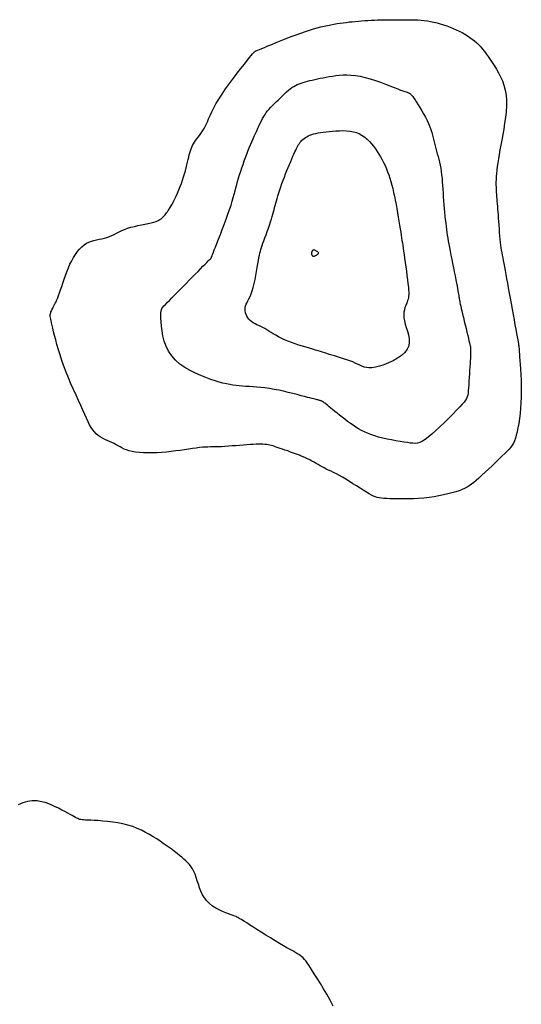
# Model space of a CAD drawing. Header units: millimetres. Extents: x 32690613 to 32693367, y 5343692 to 5344708.
# Tile 40 of 256: x 32692336 to 32692346, y 5343768 to 5343787. Entities that reach past the tile are written whole.
import ezdxf

# ---------------------------------------------------------------- set-up
doc = ezdxf.new("R2010")
doc.units = ezdxf.units.MM
doc.header["$LTSCALE"] = 20
for name, color, linetype in [('02-DGM_HL_495.00', 142, 'Continuous'), ('02-DGM_HL_495.50', 152, 'Continuous'), ('02-DGM_HL_496.00', 162, 'Continuous'), ('02-DGM_HL_496.50', 172, 'Continuous')]:
    doc.layers.add(name, color=color, linetype=linetype)

msp = doc.modelspace()

# ---------------------------------------------------------------- linework, layer by layer
at = {"layer": '02-DGM_HL_495.00', "elevation": 495, "flags": 128}
msp.add_lwpolyline([(32692339.284, 5343778.702), (32692339.219, 5343778.694), (32692339.148, 5343778.684), (32692339.072, 5343778.673), (32692338.992, 5343778.661), (32692338.908, 5343778.648), (32692338.821, 5343778.636), (32692338.732, 5343778.625), (32692338.641, 5343778.616), (32692338.548, 5343778.609), (32692338.455, 5343778.603), (32692338.364, 5343778.601), (32692338.275, 5343778.6), (32692338.189, 5343778.603), (32692338.109, 5343778.608), (32692338.034, 5343778.615), (32692337.967, 5343778.626), (32692337.908, 5343778.64), (32692337.857, 5343778.656), (32692337.81, 5343778.675), (32692337.768, 5343778.695), (32692337.729, 5343778.716), (32692337.691, 5343778.737), (32692337.653, 5343778.759), (32692337.613, 5343778.78), (32692337.571, 5343778.8), (32692337.526, 5343778.82), (32692337.48, 5343778.841), (32692337.434, 5343778.862), (32692337.388, 5343778.885), (32692337.344, 5343778.911), (32692337.302, 5343778.939), (32692337.263, 5343778.971), (32692337.227, 5343779.008), (32692337.195, 5343779.049), (32692337.165, 5343779.096), (32692337.135, 5343779.15), (32692337.105, 5343779.209), (32692337.074, 5343779.276), (32692337.04, 5343779.351), (32692337.003, 5343779.434), (32692336.961, 5343779.525), (32692336.915, 5343779.624), (32692336.868, 5343779.729), (32692336.818, 5343779.839), (32692336.769, 5343779.952), (32692336.72, 5343780.067), (32692336.674, 5343780.182), (32692336.63, 5343780.296), (32692336.59, 5343780.407), (32692336.555, 5343780.516), (32692336.523, 5343780.619), (32692336.495, 5343780.718), (32692336.47, 5343780.81), (32692336.448, 5343780.895), (32692336.429, 5343780.971), (32692336.413, 5343781.038), (32692336.399, 5343781.095), (32692336.388, 5343781.143), (32692336.379, 5343781.183), (32692336.372, 5343781.216), (32692336.367, 5343781.244), (32692336.365, 5343781.268), (32692336.364, 5343781.288), (32692336.365, 5343781.307), (32692336.367, 5343781.325), (32692336.372, 5343781.343), (32692336.378, 5343781.36), (32692336.385, 5343781.378), (32692336.393, 5343781.396), (32692336.403, 5343781.415), (32692336.413, 5343781.435), (32692336.424, 5343781.455), (32692336.436, 5343781.477), (32692336.449, 5343781.502), (32692336.463, 5343781.529), (32692336.478, 5343781.559), (32692336.493, 5343781.594), (32692336.51, 5343781.634), (32692336.528, 5343781.679), (32692336.546, 5343781.731), (32692336.567, 5343781.79), (32692336.588, 5343781.855), (32692336.611, 5343781.924), (32692336.636, 5343781.997), (32692336.662, 5343782.071), (32692336.689, 5343782.146), (32692336.719, 5343782.22), (32692336.75, 5343782.292), (32692336.784, 5343782.36), (32692336.819, 5343782.425), (32692336.857, 5343782.485), (32692336.896, 5343782.54), (32692336.937, 5343782.59), (32692336.98, 5343782.634), (32692337.025, 5343782.672), (32692337.071, 5343782.703), (32692337.12, 5343782.727), (32692337.17, 5343782.746), (32692337.22, 5343782.76), (32692337.272, 5343782.771), (32692337.323, 5343782.781), (32692337.374, 5343782.79), (32692337.424, 5343782.801), (32692337.473, 5343782.815), (32692337.521, 5343782.832), (32692337.568, 5343782.853), (32692337.615, 5343782.876), (32692337.662, 5343782.901), (32692337.712, 5343782.926), (32692337.764, 5343782.951), (32692337.819, 5343782.975), (32692337.878, 5343782.997), (32692337.942, 5343783.016), (32692338.01, 5343783.033), (32692338.079, 5343783.049), (32692338.148, 5343783.063), (32692338.215, 5343783.076), (32692338.279, 5343783.089), (32692338.339, 5343783.102), (32692338.392, 5343783.116), (32692338.437, 5343783.131), (32692338.475, 5343783.148), (32692338.507, 5343783.165), (32692338.534, 5343783.184), (32692338.557, 5343783.202), (32692338.577, 5343783.222), (32692338.594, 5343783.241), (32692338.61, 5343783.26), (32692338.626, 5343783.279), (32692338.642, 5343783.299), (32692338.658, 5343783.32), (32692338.675, 5343783.343), (32692338.693, 5343783.37), (32692338.712, 5343783.4), (32692338.732, 5343783.434), (32692338.754, 5343783.474), (32692338.778, 5343783.52), (32692338.803, 5343783.572), (32692338.829, 5343783.627), (32692338.855, 5343783.686), (32692338.882, 5343783.748), (32692338.907, 5343783.811), (32692338.932, 5343783.875), (32692338.954, 5343783.939), (32692338.975, 5343784.002), (32692338.993, 5343784.063), (32692339.01, 5343784.123), (32692339.025, 5343784.181), (32692339.038, 5343784.237), (32692339.051, 5343784.29), (32692339.063, 5343784.34), (32692339.074, 5343784.388), (32692339.085, 5343784.432), (32692339.096, 5343784.473), (32692339.108, 5343784.512), (32692339.121, 5343784.549), (32692339.134, 5343784.584), (32692339.149, 5343784.618), (32692339.166, 5343784.651), (32692339.186, 5343784.683), (32692339.208, 5343784.715), (32692339.232, 5343784.747), (32692339.257, 5343784.781), (32692339.284, 5343784.815), (32692339.311, 5343784.852), (32692339.338, 5343784.891), (32692339.365, 5343784.933), (32692339.39, 5343784.978), (32692339.414, 5343785.027), (32692339.439, 5343785.081), (32692339.464, 5343785.14), (32692339.492, 5343785.204), (32692339.525, 5343785.274), (32692339.563, 5343785.351), (32692339.608, 5343785.434), (32692339.662, 5343785.525), (32692339.726, 5343785.622), (32692339.797, 5343785.725), (32692339.872, 5343785.83), (32692339.949, 5343785.933), (32692340.025, 5343786.033), (32692340.097, 5343786.126), (32692340.163, 5343786.21), (32692340.219, 5343786.281), (32692340.264, 5343786.337), (32692340.298, 5343786.38), (32692340.323, 5343786.411), (32692340.34, 5343786.432), (32692340.352, 5343786.446), (32692340.36, 5343786.454), (32692340.365, 5343786.458), (32692340.368, 5343786.46), (32692340.373, 5343786.462), (32692340.379, 5343786.465), (32692340.39, 5343786.469), (32692340.406, 5343786.476), (32692340.428, 5343786.485), (32692340.46, 5343786.498), (32692340.502, 5343786.515), (32692340.556, 5343786.537), (32692340.623, 5343786.565), (32692340.702, 5343786.597), (32692340.789, 5343786.633), (32692340.882, 5343786.671), (32692340.979, 5343786.71), (32692341.078, 5343786.748), (32692341.175, 5343786.785), (32692341.269, 5343786.819), (32692341.357, 5343786.85), (32692341.439, 5343786.877), (32692341.517, 5343786.9), (32692341.591, 5343786.921), (32692341.661, 5343786.939), (32692341.728, 5343786.955), (32692341.792, 5343786.969), (32692341.855, 5343786.982), (32692341.917, 5343786.993), (32692341.977, 5343787.003), (32692342.037, 5343787.012), (32692342.097, 5343787.021), (32692342.156, 5343787.028), (32692342.215, 5343787.035), (32692342.275, 5343787.041), (32692342.335, 5343787.047), (32692342.396, 5343787.052), (32692342.458, 5343787.057), (32692342.52, 5343787.061), (32692342.583, 5343787.065), (32692342.645, 5343787.069), (32692342.708, 5343787.072), (32692342.771, 5343787.074), (32692342.833, 5343787.076), (32692342.896, 5343787.078), (32692342.958, 5343787.079), (32692343.019, 5343787.079), (32692343.081, 5343787.08), (32692343.142, 5343787.08), (32692343.203, 5343787.08), (32692343.263, 5343787.079), (32692343.323, 5343787.079), (32692343.383, 5343787.079), (32692343.442, 5343787.078), (32692343.502, 5343787.077), (32692343.562, 5343787.074), (32692343.622, 5343787.07), (32692343.683, 5343787.065), (32692343.745, 5343787.057), (32692343.807, 5343787.047), (32692343.87, 5343787.034), (32692343.935, 5343787.018), (32692343.999, 5343787), (32692344.064, 5343786.98), (32692344.127, 5343786.958), (32692344.19, 5343786.935), (32692344.252, 5343786.909), (32692344.312, 5343786.883), (32692344.369, 5343786.855), (32692344.425, 5343786.827), (32692344.478, 5343786.797), (32692344.529, 5343786.766), (32692344.578, 5343786.733), (32692344.625, 5343786.699), (32692344.669, 5343786.664), (32692344.712, 5343786.627), (32692344.751, 5343786.588), (32692344.79, 5343786.547), (32692344.827, 5343786.504), (32692344.863, 5343786.458), (32692344.899, 5343786.409), (32692344.936, 5343786.357), (32692344.974, 5343786.302), (32692345.014, 5343786.243), (32692345.055, 5343786.18), (32692345.097, 5343786.113), (32692345.138, 5343786.041), (32692345.177, 5343785.964), (32692345.213, 5343785.882), (32692345.244, 5343785.795), (32692345.268, 5343785.703), (32692345.285, 5343785.604), (32692345.293, 5343785.5), (32692345.293, 5343785.391), (32692345.286, 5343785.279), (32692345.274, 5343785.165), (32692345.258, 5343785.051), (32692345.24, 5343784.938), (32692345.22, 5343784.829), (32692345.201, 5343784.723), (32692345.182, 5343784.623), (32692345.165, 5343784.529), (32692345.15, 5343784.44), (32692345.136, 5343784.357), (32692345.124, 5343784.278), (32692345.113, 5343784.204), (32692345.105, 5343784.135), (32692345.098, 5343784.07), (32692345.093, 5343784.009), (32692345.09, 5343783.952), (32692345.088, 5343783.898), (32692345.088, 5343783.847), (32692345.089, 5343783.798), (32692345.09, 5343783.751), (32692345.093, 5343783.705), (32692345.096, 5343783.66), (32692345.099, 5343783.616), (32692345.103, 5343783.571), (32692345.107, 5343783.525), (32692345.111, 5343783.478), (32692345.115, 5343783.428), (32692345.119, 5343783.376), (32692345.124, 5343783.32), (32692345.129, 5343783.26), (32692345.133, 5343783.195), (32692345.138, 5343783.127), (32692345.143, 5343783.057), (32692345.148, 5343782.986), (32692345.154, 5343782.916), (32692345.159, 5343782.847), (32692345.165, 5343782.782), (32692345.171, 5343782.721), (32692345.178, 5343782.665), (32692345.185, 5343782.614), (32692345.193, 5343782.566), (32692345.201, 5343782.518), (32692345.21, 5343782.47), (32692345.22, 5343782.42), (32692345.23, 5343782.366), (32692345.242, 5343782.307), (32692345.254, 5343782.242), (32692345.268, 5343782.17), (32692345.282, 5343782.092), (32692345.297, 5343782.009), (32692345.314, 5343781.92), (32692345.33, 5343781.827), (32692345.348, 5343781.729), (32692345.367, 5343781.627), (32692345.386, 5343781.521), (32692345.405, 5343781.415), (32692345.424, 5343781.309), (32692345.442, 5343781.206), (32692345.46, 5343781.108), (32692345.476, 5343781.018), (32692345.491, 5343780.937), (32692345.503, 5343780.868), (32692345.514, 5343780.813), (32692345.522, 5343780.77), (32692345.528, 5343780.737), (32692345.532, 5343780.714), (32692345.535, 5343780.697), (32692345.537, 5343780.686), (32692345.538, 5343780.678), (32692345.539, 5343780.672), (32692345.539, 5343780.667), (32692345.539, 5343780.659), (32692345.54, 5343780.648), (32692345.541, 5343780.632), (32692345.543, 5343780.608), (32692345.545, 5343780.576), (32692345.548, 5343780.533), (32692345.552, 5343780.478), (32692345.557, 5343780.408), (32692345.563, 5343780.327), (32692345.57, 5343780.235), (32692345.575, 5343780.135), (32692345.58, 5343780.029), (32692345.583, 5343779.919), (32692345.584, 5343779.806), (32692345.583, 5343779.693), (32692345.578, 5343779.582), (32692345.57, 5343779.473), (32692345.56, 5343779.369), (32692345.548, 5343779.269), (32692345.533, 5343779.176), (32692345.518, 5343779.09), (32692345.502, 5343779.012), (32692345.485, 5343778.944), (32692345.468, 5343778.886), (32692345.45, 5343778.836), (32692345.429, 5343778.792), (32692345.405, 5343778.752), (32692345.378, 5343778.713), (32692345.345, 5343778.674), (32692345.305, 5343778.632), (32692345.259, 5343778.585), (32692345.205, 5343778.532), (32692345.144, 5343778.473), (32692345.079, 5343778.411), (32692345.012, 5343778.346), (32692344.944, 5343778.282), (32692344.877, 5343778.219), (32692344.813, 5343778.161), (32692344.754, 5343778.107), (32692344.702, 5343778.06), (32692344.654, 5343778.02), (32692344.61, 5343777.985), (32692344.566, 5343777.954), (32692344.522, 5343777.927), (32692344.475, 5343777.903), (32692344.424, 5343777.88), (32692344.366, 5343777.858), (32692344.3, 5343777.837), (32692344.227, 5343777.815), (32692344.147, 5343777.795), (32692344.061, 5343777.775), (32692343.971, 5343777.757), (32692343.876, 5343777.741), (32692343.778, 5343777.727), (32692343.677, 5343777.715), (32692343.575, 5343777.707), (32692343.473, 5343777.702), (32692343.373, 5343777.699), (32692343.276, 5343777.697), (32692343.184, 5343777.698), (32692343.098, 5343777.699), (32692343.02, 5343777.702), (32692342.952, 5343777.704), (32692342.895, 5343777.707), (32692342.846, 5343777.711), (32692342.804, 5343777.717), (32692342.766, 5343777.725), (32692342.73, 5343777.736), (32692342.692, 5343777.752), (32692342.652, 5343777.772), (32692342.606, 5343777.798), (32692342.552, 5343777.83), (32692342.492, 5343777.868), (32692342.428, 5343777.908), (32692342.359, 5343777.952), (32692342.289, 5343777.996), (32692342.219, 5343778.04), (32692342.15, 5343778.082), (32692342.085, 5343778.121), (32692342.023, 5343778.156), (32692341.965, 5343778.186), (32692341.911, 5343778.214), (32692341.86, 5343778.239), (32692341.812, 5343778.262), (32692341.767, 5343778.283), (32692341.724, 5343778.304), (32692341.683, 5343778.325), (32692341.644, 5343778.347), (32692341.605, 5343778.369), (32692341.566, 5343778.391), (32692341.527, 5343778.414), (32692341.486, 5343778.437), (32692341.443, 5343778.46), (32692341.398, 5343778.483), (32692341.349, 5343778.506), (32692341.296, 5343778.529), (32692341.24, 5343778.552), (32692341.182, 5343778.574), (32692341.124, 5343778.595), (32692341.067, 5343778.616), (32692341.011, 5343778.636), (32692340.958, 5343778.654), (32692340.909, 5343778.671), (32692340.865, 5343778.686), (32692340.825, 5343778.701), (32692340.789, 5343778.713), (32692340.756, 5343778.724), (32692340.724, 5343778.734), (32692340.694, 5343778.743), (32692340.663, 5343778.75), (32692340.632, 5343778.756), (32692340.599, 5343778.761), (32692340.564, 5343778.764), (32692340.527, 5343778.767), (32692340.486, 5343778.768), (32692340.441, 5343778.768), (32692340.392, 5343778.767), (32692340.338, 5343778.764), (32692340.279, 5343778.761), (32692340.214, 5343778.756), (32692340.144, 5343778.751), (32692340.071, 5343778.745), (32692339.997, 5343778.739), (32692339.923, 5343778.734), (32692339.85, 5343778.728), (32692339.781, 5343778.724), (32692339.716, 5343778.72), (32692339.657, 5343778.718), (32692339.602, 5343778.717), (32692339.55, 5343778.716), (32692339.5, 5343778.715), (32692339.45, 5343778.714), (32692339.398, 5343778.712), (32692339.343, 5343778.708)], close=True, dxfattribs=at)
msp.add_lwpolyline([(32692341.902, 5343767.768), (32692341.841, 5343767.886), (32692341.778, 5343768), (32692341.715, 5343768.108), (32692341.654, 5343768.209), (32692341.596, 5343768.301), (32692341.543, 5343768.383), (32692341.498, 5343768.455), (32692341.458, 5343768.517), (32692341.423, 5343768.569), (32692341.393, 5343768.614), (32692341.365, 5343768.652), (32692341.338, 5343768.684), (32692341.312, 5343768.712), (32692341.286, 5343768.736), (32692341.258, 5343768.758), (32692341.228, 5343768.779), (32692341.193, 5343768.8), (32692341.154, 5343768.823), (32692341.109, 5343768.848), (32692341.057, 5343768.876), (32692340.997, 5343768.91), (32692340.928, 5343768.95), (32692340.85, 5343768.996), (32692340.765, 5343769.048), (32692340.675, 5343769.103), (32692340.584, 5343769.16), (32692340.494, 5343769.216), (32692340.409, 5343769.27), (32692340.331, 5343769.319), (32692340.264, 5343769.362), (32692340.209, 5343769.397), (32692340.166, 5343769.424), (32692340.132, 5343769.445), (32692340.107, 5343769.461), (32692340.089, 5343769.472), (32692340.075, 5343769.48), (32692340.066, 5343769.486), (32692340.058, 5343769.491), (32692340.051, 5343769.495), (32692340.043, 5343769.5), (32692340.033, 5343769.506), (32692340.019, 5343769.512), (32692340.001, 5343769.52), (32692339.976, 5343769.53), (32692339.945, 5343769.542), (32692339.904, 5343769.557), (32692339.855, 5343769.575), (32692339.798, 5343769.597), (32692339.735, 5343769.622), (32692339.67, 5343769.652), (32692339.604, 5343769.687), (32692339.541, 5343769.728), (32692339.481, 5343769.774), (32692339.428, 5343769.827), (32692339.383, 5343769.885), (32692339.345, 5343769.949), (32692339.314, 5343770.017), (32692339.287, 5343770.086), (32692339.264, 5343770.156), (32692339.242, 5343770.224), (32692339.221, 5343770.289), (32692339.199, 5343770.35), (32692339.175, 5343770.404), (32692339.148, 5343770.453), (32692339.119, 5343770.497), (32692339.087, 5343770.538), (32692339.054, 5343770.576), (32692339.017, 5343770.612), (32692338.978, 5343770.648), (32692338.937, 5343770.683), (32692338.893, 5343770.719), (32692338.847, 5343770.755), (32692338.798, 5343770.793), (32692338.747, 5343770.832), (32692338.692, 5343770.871), (32692338.635, 5343770.912), (32692338.575, 5343770.953), (32692338.513, 5343770.996), (32692338.447, 5343771.04), (32692338.378, 5343771.084), (32692338.306, 5343771.128), (32692338.23, 5343771.17), (32692338.15, 5343771.211), (32692338.066, 5343771.248), (32692337.977, 5343771.282), (32692337.884, 5343771.312), (32692337.787, 5343771.336), (32692337.686, 5343771.356), (32692337.586, 5343771.371), (32692337.487, 5343771.383), (32692337.393, 5343771.392), (32692337.304, 5343771.399), (32692337.225, 5343771.404), (32692337.156, 5343771.407), (32692337.1, 5343771.409), (32692337.054, 5343771.411), (32692337.018, 5343771.413), (32692336.989, 5343771.416), (32692336.965, 5343771.419), (32692336.944, 5343771.424), (32692336.925, 5343771.43), (32692336.905, 5343771.439), (32692336.882, 5343771.449), (32692336.856, 5343771.463), (32692336.826, 5343771.479), (32692336.791, 5343771.498), (32692336.751, 5343771.521), (32692336.705, 5343771.546), (32692336.652, 5343771.575), (32692336.592, 5343771.607), (32692336.525, 5343771.642), (32692336.45, 5343771.679), (32692336.37, 5343771.714), (32692336.285, 5343771.745), (32692336.196, 5343771.769), (32692336.105, 5343771.784), (32692336.012, 5343771.787), (32692335.918, 5343771.775), (32692335.826, 5343771.748), (32692335.735, 5343771.707)], dxfattribs=at)
at = {"layer": '02-DGM_HL_495.50', "elevation": 495.5, "flags": 128}
msp.add_lwpolyline([(32692342.238, 5343779.176), (32692342.185, 5343779.216), (32692342.131, 5343779.256), (32692342.078, 5343779.296), (32692342.027, 5343779.337), (32692341.978, 5343779.376), (32692341.932, 5343779.412), (32692341.89, 5343779.447), (32692341.853, 5343779.477), (32692341.822, 5343779.503), (32692341.796, 5343779.525), (32692341.774, 5343779.544), (32692341.756, 5343779.559), (32692341.74, 5343779.572), (32692341.727, 5343779.582), (32692341.715, 5343779.591), (32692341.704, 5343779.598), (32692341.693, 5343779.605), (32692341.682, 5343779.61), (32692341.67, 5343779.615), (32692341.659, 5343779.62), (32692341.646, 5343779.624), (32692341.633, 5343779.627), (32692341.619, 5343779.631), (32692341.604, 5343779.635), (32692341.588, 5343779.639), (32692341.569, 5343779.643), (32692341.547, 5343779.649), (32692341.52, 5343779.655), (32692341.488, 5343779.664), (32692341.448, 5343779.674), (32692341.399, 5343779.686), (32692341.341, 5343779.701), (32692341.273, 5343779.719), (32692341.196, 5343779.739), (32692341.112, 5343779.76), (32692341.022, 5343779.782), (32692340.93, 5343779.804), (32692340.836, 5343779.824), (32692340.744, 5343779.843), (32692340.653, 5343779.858), (32692340.567, 5343779.871), (32692340.485, 5343779.88), (32692340.407, 5343779.888), (32692340.333, 5343779.893), (32692340.261, 5343779.897), (32692340.193, 5343779.901), (32692340.127, 5343779.905), (32692340.063, 5343779.91), (32692340.001, 5343779.916), (32692339.94, 5343779.924), (32692339.877, 5343779.935), (32692339.813, 5343779.948), (32692339.744, 5343779.964), (32692339.671, 5343779.984), (32692339.592, 5343780.009), (32692339.505, 5343780.038), (32692339.41, 5343780.072), (32692339.309, 5343780.112), (32692339.204, 5343780.158), (32692339.1, 5343780.21), (32692338.999, 5343780.27), (32692338.903, 5343780.337), (32692338.816, 5343780.413), (32692338.741, 5343780.497), (32692338.681, 5343780.589), (32692338.633, 5343780.688), (32692338.596, 5343780.789), (32692338.57, 5343780.891), (32692338.552, 5343780.989), (32692338.54, 5343781.082), (32692338.533, 5343781.166), (32692338.53, 5343781.237), (32692338.528, 5343781.294), (32692338.529, 5343781.339), (32692338.532, 5343781.375), (32692338.54, 5343781.404), (32692338.551, 5343781.428), (32692338.568, 5343781.452), (32692338.59, 5343781.477), (32692338.619, 5343781.506), (32692338.654, 5343781.542), (32692338.696, 5343781.584), (32692338.742, 5343781.632), (32692338.794, 5343781.684), (32692338.848, 5343781.739), (32692338.906, 5343781.798), (32692338.965, 5343781.858), (32692339.025, 5343781.918), (32692339.085, 5343781.979), (32692339.144, 5343782.039), (32692339.201, 5343782.097), (32692339.256, 5343782.153), (32692339.307, 5343782.205), (32692339.353, 5343782.252), (32692339.394, 5343782.293), (32692339.428, 5343782.328), (32692339.456, 5343782.356), (32692339.477, 5343782.378), (32692339.493, 5343782.394), (32692339.504, 5343782.405), (32692339.511, 5343782.413), (32692339.515, 5343782.417), (32692339.518, 5343782.42), (32692339.519, 5343782.422), (32692339.52, 5343782.424), (32692339.521, 5343782.426), (32692339.522, 5343782.428), (32692339.522, 5343782.431), (32692339.523, 5343782.433), (32692339.523, 5343782.435), (32692339.524, 5343782.438), (32692339.525, 5343782.44), (32692339.526, 5343782.444), (32692339.527, 5343782.449), (32692339.531, 5343782.458), (32692339.536, 5343782.473), (32692339.545, 5343782.496), (32692339.558, 5343782.528), (32692339.575, 5343782.571), (32692339.597, 5343782.627), (32692339.625, 5343782.698), (32692339.657, 5343782.78), (32692339.693, 5343782.872), (32692339.731, 5343782.97), (32692339.769, 5343783.071), (32692339.807, 5343783.172), (32692339.842, 5343783.27), (32692339.874, 5343783.363), (32692339.902, 5343783.448), (32692339.926, 5343783.526), (32692339.947, 5343783.598), (32692339.965, 5343783.665), (32692339.982, 5343783.729), (32692339.998, 5343783.791), (32692340.015, 5343783.853), (32692340.032, 5343783.915), (32692340.05, 5343783.979), (32692340.07, 5343784.045), (32692340.091, 5343784.112), (32692340.114, 5343784.18), (32692340.137, 5343784.248), (32692340.16, 5343784.315), (32692340.185, 5343784.381), (32692340.209, 5343784.446), (32692340.234, 5343784.509), (32692340.259, 5343784.571), (32692340.283, 5343784.631), (32692340.308, 5343784.689), (32692340.333, 5343784.745), (32692340.357, 5343784.8), (32692340.381, 5343784.854), (32692340.405, 5343784.906), (32692340.428, 5343784.957), (32692340.451, 5343785.006), (32692340.474, 5343785.054), (32692340.497, 5343785.1), (32692340.52, 5343785.144), (32692340.544, 5343785.186), (32692340.568, 5343785.226), (32692340.593, 5343785.263), (32692340.619, 5343785.297), (32692340.646, 5343785.33), (32692340.674, 5343785.36), (32692340.702, 5343785.39), (32692340.731, 5343785.419), (32692340.761, 5343785.447), (32692340.792, 5343785.476), (32692340.823, 5343785.507), (32692340.855, 5343785.538), (32692340.888, 5343785.57), (32692340.922, 5343785.603), (32692340.956, 5343785.635), (32692340.99, 5343785.667), (32692341.024, 5343785.697), (32692341.059, 5343785.725), (32692341.094, 5343785.75), (32692341.129, 5343785.773), (32692341.164, 5343785.793), (32692341.2, 5343785.81), (32692341.236, 5343785.826), (32692341.274, 5343785.84), (32692341.313, 5343785.853), (32692341.354, 5343785.864), (32692341.398, 5343785.876), (32692341.443, 5343785.887), (32692341.491, 5343785.898), (32692341.541, 5343785.909), (32692341.594, 5343785.92), (32692341.649, 5343785.932), (32692341.705, 5343785.943), (32692341.764, 5343785.954), (32692341.826, 5343785.965), (32692341.889, 5343785.975), (32692341.955, 5343785.985), (32692342.023, 5343785.993), (32692342.096, 5343785.998), (32692342.172, 5343786), (32692342.253, 5343785.996), (32692342.338, 5343785.987), (32692342.43, 5343785.972), (32692342.526, 5343785.95), (32692342.627, 5343785.921), (32692342.728, 5343785.889), (32692342.828, 5343785.854), (32692342.924, 5343785.819), (32692343.014, 5343785.784), (32692343.095, 5343785.752), (32692343.165, 5343785.725), (32692343.222, 5343785.703), (32692343.267, 5343785.687), (32692343.302, 5343785.674), (32692343.328, 5343785.666), (32692343.348, 5343785.66), (32692343.362, 5343785.655), (32692343.373, 5343785.651), (32692343.383, 5343785.648), (32692343.392, 5343785.643), (32692343.402, 5343785.636), (32692343.413, 5343785.627), (32692343.425, 5343785.614), (32692343.44, 5343785.597), (32692343.458, 5343785.574), (32692343.479, 5343785.545), (32692343.504, 5343785.509), (32692343.533, 5343785.465), (32692343.566, 5343785.414), (32692343.6, 5343785.358), (32692343.636, 5343785.298), (32692343.672, 5343785.236), (32692343.707, 5343785.172), (32692343.739, 5343785.108), (32692343.768, 5343785.045), (32692343.793, 5343784.985), (32692343.813, 5343784.927), (32692343.831, 5343784.871), (32692343.846, 5343784.817), (32692343.86, 5343784.764), (32692343.872, 5343784.712), (32692343.885, 5343784.661), (32692343.897, 5343784.61), (32692343.911, 5343784.559), (32692343.926, 5343784.508), (32692343.94, 5343784.456), (32692343.955, 5343784.403), (32692343.97, 5343784.349), (32692343.984, 5343784.292), (32692343.997, 5343784.234), (32692344.008, 5343784.173), (32692344.017, 5343784.11), (32692344.025, 5343784.044), (32692344.032, 5343783.975), (32692344.037, 5343783.905), (32692344.043, 5343783.833), (32692344.047, 5343783.76), (32692344.052, 5343783.685), (32692344.057, 5343783.61), (32692344.063, 5343783.534), (32692344.069, 5343783.458), (32692344.075, 5343783.383), (32692344.082, 5343783.309), (32692344.089, 5343783.236), (32692344.097, 5343783.166), (32692344.104, 5343783.099), (32692344.112, 5343783.034), (32692344.12, 5343782.974), (32692344.128, 5343782.916), (32692344.136, 5343782.859), (32692344.145, 5343782.803), (32692344.155, 5343782.745), (32692344.166, 5343782.684), (32692344.178, 5343782.619), (32692344.191, 5343782.549), (32692344.206, 5343782.473), (32692344.222, 5343782.392), (32692344.238, 5343782.308), (32692344.255, 5343782.224), (32692344.271, 5343782.142), (32692344.287, 5343782.062), (32692344.302, 5343781.988), (32692344.315, 5343781.922), (32692344.326, 5343781.864), (32692344.335, 5343781.815), (32692344.343, 5343781.773), (32692344.349, 5343781.737), (32692344.355, 5343781.707), (32692344.359, 5343781.68), (32692344.363, 5343781.656), (32692344.367, 5343781.634), (32692344.37, 5343781.612), (32692344.374, 5343781.59), (32692344.378, 5343781.566), (32692344.384, 5343781.539), (32692344.39, 5343781.508), (32692344.398, 5343781.472), (32692344.408, 5343781.428), (32692344.42, 5343781.377), (32692344.434, 5343781.317), (32692344.45, 5343781.25), (32692344.467, 5343781.179), (32692344.484, 5343781.106), (32692344.502, 5343781.033), (32692344.519, 5343780.963), (32692344.535, 5343780.898), (32692344.549, 5343780.841), (32692344.56, 5343780.793), (32692344.57, 5343780.754), (32692344.577, 5343780.722), (32692344.583, 5343780.696), (32692344.587, 5343780.674), (32692344.59, 5343780.654), (32692344.591, 5343780.636), (32692344.592, 5343780.618), (32692344.593, 5343780.598), (32692344.593, 5343780.576), (32692344.592, 5343780.551), (32692344.591, 5343780.521), (32692344.589, 5343780.487), (32692344.587, 5343780.447), (32692344.585, 5343780.4), (32692344.581, 5343780.346), (32692344.577, 5343780.285), (32692344.573, 5343780.217), (32692344.569, 5343780.145), (32692344.564, 5343780.073), (32692344.559, 5343780.001), (32692344.554, 5343779.933), (32692344.55, 5343779.87), (32692344.546, 5343779.815), (32692344.541, 5343779.769), (32692344.536, 5343779.731), (32692344.527, 5343779.697), (32692344.514, 5343779.666), (32692344.494, 5343779.632), (32692344.466, 5343779.595), (32692344.429, 5343779.551), (32692344.379, 5343779.498), (32692344.318, 5343779.433), (32692344.246, 5343779.358), (32692344.166, 5343779.278), (32692344.083, 5343779.196), (32692343.998, 5343779.114), (32692343.914, 5343779.036), (32692343.835, 5343778.966), (32692343.764, 5343778.906), (32692343.702, 5343778.86), (32692343.649, 5343778.826), (32692343.6, 5343778.804), (32692343.555, 5343778.79), (32692343.51, 5343778.785), (32692343.464, 5343778.786), (32692343.412, 5343778.792), (32692343.354, 5343778.8), (32692343.286, 5343778.811), (32692343.211, 5343778.823), (32692343.131, 5343778.837), (32692343.046, 5343778.853), (32692342.961, 5343778.87), (32692342.875, 5343778.889), (32692342.792, 5343778.909), (32692342.714, 5343778.932), (32692342.642, 5343778.956), (32692342.575, 5343778.982), (32692342.513, 5343779.01), (32692342.454, 5343779.039), (32692342.398, 5343779.071), (32692342.344, 5343779.104), (32692342.291, 5343779.139)], close=True, dxfattribs=at)
at = {"layer": '02-DGM_HL_496.00', "elevation": 496, "flags": 128}
msp.add_lwpolyline([(32692343.289, 5343782.484), (32692343.299, 5343782.41), (32692343.311, 5343782.329), (32692343.323, 5343782.244), (32692343.335, 5343782.158), (32692343.346, 5343782.072), (32692343.357, 5343781.99), (32692343.366, 5343781.914), (32692343.373, 5343781.846), (32692343.378, 5343781.789), (32692343.38, 5343781.742), (32692343.38, 5343781.702), (32692343.378, 5343781.667), (32692343.374, 5343781.637), (32692343.367, 5343781.609), (32692343.358, 5343781.581), (32692343.347, 5343781.551), (32692343.334, 5343781.519), (32692343.321, 5343781.482), (32692343.307, 5343781.443), (32692343.296, 5343781.399), (32692343.288, 5343781.351), (32692343.284, 5343781.3), (32692343.286, 5343781.244), (32692343.295, 5343781.184), (32692343.312, 5343781.12), (32692343.333, 5343781.053), (32692343.356, 5343780.983), (32692343.375, 5343780.912), (32692343.389, 5343780.84), (32692343.392, 5343780.768), (32692343.381, 5343780.698), (32692343.353, 5343780.631), (32692343.305, 5343780.567), (32692343.24, 5343780.507), (32692343.162, 5343780.451), (32692343.076, 5343780.402), (32692342.985, 5343780.359), (32692342.894, 5343780.323), (32692342.806, 5343780.295), (32692342.727, 5343780.275), (32692342.659, 5343780.265), (32692342.601, 5343780.263), (32692342.551, 5343780.268), (32692342.506, 5343780.279), (32692342.464, 5343780.295), (32692342.424, 5343780.314), (32692342.381, 5343780.335), (32692342.335, 5343780.357), (32692342.284, 5343780.379), (32692342.228, 5343780.4), (32692342.168, 5343780.421), (32692342.107, 5343780.441), (32692342.046, 5343780.461), (32692341.986, 5343780.479), (32692341.928, 5343780.496), (32692341.874, 5343780.513), (32692341.825, 5343780.528), (32692341.78, 5343780.542), (32692341.737, 5343780.555), (32692341.695, 5343780.569), (32692341.652, 5343780.582), (32692341.607, 5343780.597), (32692341.557, 5343780.612), (32692341.502, 5343780.629), (32692341.441, 5343780.647), (32692341.374, 5343780.667), (32692341.303, 5343780.689), (32692341.23, 5343780.711), (32692341.156, 5343780.736), (32692341.083, 5343780.761), (32692341.013, 5343780.788), (32692340.947, 5343780.815), (32692340.886, 5343780.844), (32692340.83, 5343780.873), (32692340.778, 5343780.901), (32692340.73, 5343780.93), (32692340.686, 5343780.958), (32692340.643, 5343780.984), (32692340.602, 5343781.009), (32692340.562, 5343781.032), (32692340.522, 5343781.053), (32692340.483, 5343781.072), (32692340.444, 5343781.09), (32692340.407, 5343781.108), (32692340.372, 5343781.126), (32692340.338, 5343781.146), (32692340.307, 5343781.167), (32692340.278, 5343781.19), (32692340.252, 5343781.217), (32692340.23, 5343781.246), (32692340.211, 5343781.278), (32692340.196, 5343781.311), (32692340.185, 5343781.344), (32692340.178, 5343781.379), (32692340.176, 5343781.412), (32692340.179, 5343781.445), (32692340.187, 5343781.477), (32692340.199, 5343781.509), (32692340.215, 5343781.542), (32692340.233, 5343781.577), (32692340.253, 5343781.616), (32692340.275, 5343781.661), (32692340.296, 5343781.712), (32692340.317, 5343781.771), (32692340.337, 5343781.838), (32692340.355, 5343781.913), (32692340.372, 5343781.991), (32692340.387, 5343782.072), (32692340.402, 5343782.152), (32692340.415, 5343782.23), (32692340.427, 5343782.302), (32692340.438, 5343782.366), (32692340.447, 5343782.421), (32692340.457, 5343782.468), (32692340.466, 5343782.509), (32692340.476, 5343782.546), (32692340.486, 5343782.582), (32692340.498, 5343782.619), (32692340.512, 5343782.658), (32692340.528, 5343782.703), (32692340.546, 5343782.753), (32692340.567, 5343782.81), (32692340.589, 5343782.87), (32692340.611, 5343782.933), (32692340.634, 5343782.997), (32692340.656, 5343783.059), (32692340.676, 5343783.12), (32692340.694, 5343783.176), (32692340.71, 5343783.227), (32692340.723, 5343783.274), (32692340.735, 5343783.318), (32692340.745, 5343783.36), (32692340.756, 5343783.401), (32692340.766, 5343783.442), (32692340.777, 5343783.485), (32692340.79, 5343783.531), (32692340.804, 5343783.581), (32692340.82, 5343783.634), (32692340.838, 5343783.691), (32692340.857, 5343783.75), (32692340.878, 5343783.81), (32692340.9, 5343783.873), (32692340.923, 5343783.936), (32692340.946, 5343783.999), (32692340.971, 5343784.063), (32692340.996, 5343784.125), (32692341.021, 5343784.186), (32692341.046, 5343784.245), (32692341.07, 5343784.302), (32692341.093, 5343784.355), (32692341.114, 5343784.405), (32692341.134, 5343784.45), (32692341.152, 5343784.49), (32692341.168, 5343784.526), (32692341.184, 5343784.558), (32692341.198, 5343784.586), (32692341.212, 5343784.612), (32692341.226, 5343784.636), (32692341.24, 5343784.658), (32692341.256, 5343784.679), (32692341.273, 5343784.699), (32692341.291, 5343784.719), (32692341.311, 5343784.737), (32692341.333, 5343784.756), (32692341.357, 5343784.773), (32692341.384, 5343784.789), (32692341.413, 5343784.804), (32692341.445, 5343784.818), (32692341.481, 5343784.831), (32692341.519, 5343784.842), (32692341.56, 5343784.853), (32692341.606, 5343784.862), (32692341.654, 5343784.871), (32692341.707, 5343784.878), (32692341.763, 5343784.886), (32692341.823, 5343784.893), (32692341.887, 5343784.899), (32692341.955, 5343784.904), (32692342.024, 5343784.907), (32692342.094, 5343784.908), (32692342.163, 5343784.905), (32692342.232, 5343784.898), (32692342.298, 5343784.886), (32692342.36, 5343784.869), (32692342.418, 5343784.845), (32692342.472, 5343784.815), (32692342.522, 5343784.78), (32692342.568, 5343784.741), (32692342.612, 5343784.698), (32692342.653, 5343784.652), (32692342.691, 5343784.603), (32692342.728, 5343784.553), (32692342.763, 5343784.501), (32692342.797, 5343784.448), (32692342.829, 5343784.394), (32692342.86, 5343784.338), (32692342.889, 5343784.281), (32692342.917, 5343784.223), (32692342.943, 5343784.163), (32692342.967, 5343784.102), (32692342.989, 5343784.04), (32692343.011, 5343783.976), (32692343.03, 5343783.91), (32692343.049, 5343783.842), (32692343.067, 5343783.772), (32692343.084, 5343783.699), (32692343.1, 5343783.624), (32692343.116, 5343783.546), (32692343.132, 5343783.464), (32692343.147, 5343783.381), (32692343.162, 5343783.298), (32692343.176, 5343783.215), (32692343.189, 5343783.134), (32692343.202, 5343783.057), (32692343.213, 5343782.985), (32692343.224, 5343782.92), (32692343.233, 5343782.861), (32692343.241, 5343782.808), (32692343.248, 5343782.758), (32692343.256, 5343782.709), (32692343.263, 5343782.659), (32692343.271, 5343782.607), (32692343.279, 5343782.549)], close=True, dxfattribs=at)
at = {"layer": '02-DGM_HL_496.50', "elevation": 496.5, "flags": 128}
msp.add_lwpolyline([(32692341.484, 5343782.483), (32692341.482, 5343782.488), (32692341.482, 5343782.493), (32692341.481, 5343782.497), (32692341.481, 5343782.501), (32692341.481, 5343782.504), (32692341.482, 5343782.507), (32692341.482, 5343782.51), (32692341.483, 5343782.513), (32692341.483, 5343782.515), (32692341.484, 5343782.518), (32692341.485, 5343782.52), (32692341.486, 5343782.523), (32692341.486, 5343782.526), (32692341.487, 5343782.53), (32692341.488, 5343782.534), (32692341.489, 5343782.539), (32692341.49, 5343782.544), (32692341.492, 5343782.55), (32692341.494, 5343782.556), (32692341.497, 5343782.562), (32692341.501, 5343782.567), (32692341.507, 5343782.571), (32692341.514, 5343782.574), (32692341.523, 5343782.574), (32692341.533, 5343782.573), (32692341.546, 5343782.569), (32692341.558, 5343782.564), (32692341.571, 5343782.557), (32692341.583, 5343782.55), (32692341.594, 5343782.541), (32692341.603, 5343782.532), (32692341.608, 5343782.524), (32692341.611, 5343782.515), (32692341.61, 5343782.507), (32692341.606, 5343782.499), (32692341.601, 5343782.491), (32692341.594, 5343782.484), (32692341.586, 5343782.477), (32692341.577, 5343782.471), (32692341.568, 5343782.465), (32692341.56, 5343782.46), (32692341.552, 5343782.455), (32692341.544, 5343782.451), (32692341.537, 5343782.448), (32692341.53, 5343782.446), (32692341.523, 5343782.445), (32692341.517, 5343782.445), (32692341.512, 5343782.446), (32692341.506, 5343782.448), (32692341.502, 5343782.452), (32692341.497, 5343782.456), (32692341.494, 5343782.461), (32692341.49, 5343782.467), (32692341.488, 5343782.472), (32692341.485, 5343782.478)], close=True, dxfattribs=at)

doc.saveas('drawing.dxf')
